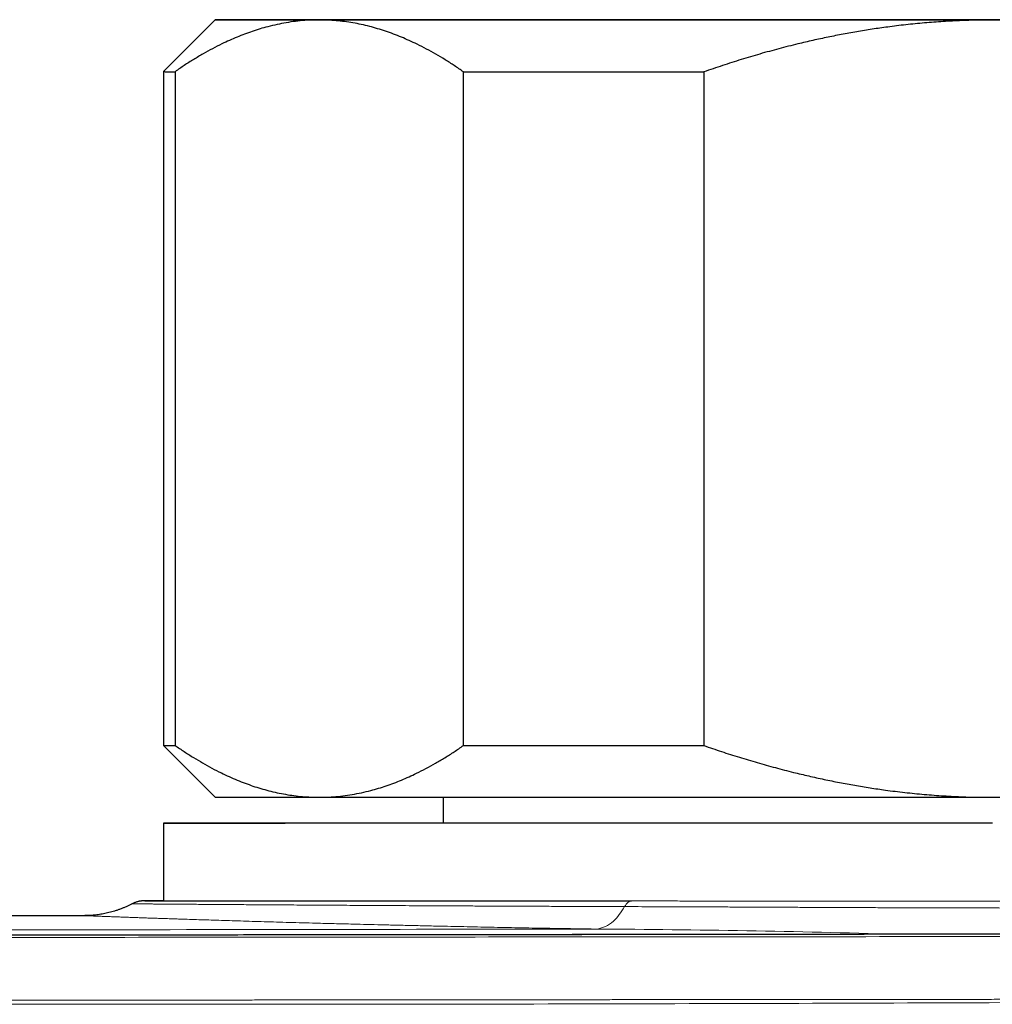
# Model space of a CAD drawing. Header units: millimetres. Extents: x 8 to 656, y 12 to 357.
# Tile 21 of 54: x 383 to 402, y 106 to 125. Entities that reach past the tile are written whole.
import ezdxf

# ---------------------------------------------------------------- set-up
doc = ezdxf.new("R2010")
doc.units = ezdxf.units.MM

msp = doc.modelspace()

# ---------------------------------------------------------------- linework, layer by layer
at = {"color": 7, "linetype": 'Continuous', "lineweight": 30}
for p, q in [((386.614, 124.83), (385.614, 123.83)), ((385.614, 123.83), (385.614, 110.83)), ((385.839, 123.829), (385.839, 110.829)), ((391.407, 110.827), (391.407, 123.827)), ((396.046, 123.827), (396.046, 110.827)), ((385.614, 110.83), (386.614, 109.83)), ((391.014, 109.827), (391.014, 109.33)), ((385.614, 109.33), (385.614, 107.83)), ((385.013, 107.772), (385.013, 107.772)), ((384.083, 107.543), (326.674, 107.543)), ((384.083, 107.543), (384.083, 107.543))]:
    msp.add_line(p, q, dxfattribs=at)
at = {"color": 7, "linetype": 'Continuous', "lineweight": 30, "flags": 128}
for points in [[(388.623, 124.831), (388.526, 124.831), (388.431, 124.831), (388.339, 124.831), (388.248, 124.831), (388.16, 124.831), (388.075, 124.831), (387.991, 124.831), (387.91, 124.831), (387.832, 124.831), (387.755, 124.831), (387.681, 124.831), (387.61, 124.831), (387.541, 124.831), (387.474, 124.831), (387.41, 124.831), (387.348, 124.831), (387.288, 124.831), (387.231, 124.831), (387.177, 124.831), (387.125, 124.831), (387.075, 124.83), (387.028, 124.83), (386.983, 124.83), (386.941, 124.83), (386.902, 124.83), (386.865, 124.83), (386.83, 124.83), (386.798, 124.83), (386.769, 124.83), (386.742, 124.83), (386.718, 124.83), (386.696, 124.83), (386.676, 124.83), (386.66, 124.83), (386.646, 124.83), (386.634, 124.83), (386.625, 124.83), (386.619, 124.83), (386.615, 124.83), (386.614, 124.83), (386.615, 124.83), (386.619, 124.83), (386.625, 124.83), (386.634, 124.83), (386.646, 124.829), (386.66, 124.829), (386.676, 124.829), (386.696, 124.829), (386.718, 124.829), (386.742, 124.829), (386.769, 124.829), (386.798, 124.829), (386.83, 124.829), (386.865, 124.829), (386.902, 124.829), (386.941, 124.829), (386.983, 124.829), (387.028, 124.829), (387.075, 124.829), (387.125, 124.829), (387.177, 124.829), (387.231, 124.829), (387.288, 124.829), (387.348, 124.829), (387.41, 124.829), (387.474, 124.829), (387.541, 124.829), (387.61, 124.829), (387.681, 124.829), (387.755, 124.828), (387.832, 124.828), (387.91, 124.828), (387.991, 124.828), (388.075, 124.828), (388.16, 124.828), (388.248, 124.828), (388.339, 124.828), (388.431, 124.828), (388.526, 124.828), (388.623, 124.828)], [(401.967, 124.833), (401.614, 124.833), (401.26, 124.833), (400.907, 124.833), (400.554, 124.833), (400.202, 124.833), (399.851, 124.833), (399.502, 124.833), (399.153, 124.833), (398.807, 124.832), (398.462, 124.832), (398.12, 124.832), (397.779, 124.832), (397.442, 124.832), (397.107, 124.832), (396.776, 124.832), (396.447, 124.832), (396.123, 124.832), (395.802, 124.832), (395.485, 124.832), (395.172, 124.832), (394.864, 124.832), (394.56, 124.832), (394.261, 124.832), (393.967, 124.832), (393.678, 124.832), (393.395, 124.832), (393.118, 124.832), (392.846, 124.832), (392.58, 124.832), (392.321, 124.832), (392.068, 124.832), (391.821, 124.832), (391.581, 124.832), (391.348, 124.832), (391.122, 124.831), (390.903, 124.831), (390.692, 124.831), (390.488, 124.831), (390.292, 124.831), (390.103, 124.831), (389.922, 124.831), (389.75, 124.831), (389.585, 124.831), (389.429, 124.831), (389.281, 124.831), (389.141, 124.831), (389.01, 124.831), (388.888, 124.831), (388.774, 124.831), (388.67, 124.831), (388.574, 124.83), (388.487, 124.83), (388.409, 124.83), (388.34, 124.83), (388.28, 124.83), (388.229, 124.83), (388.188, 124.83), (388.155, 124.83), (388.132, 124.83), (388.118, 124.83), (388.114, 124.83), (388.118, 124.83), (388.132, 124.83), (388.155, 124.829), (388.188, 124.829), (388.229, 124.829), (388.28, 124.829), (388.34, 124.829), (388.409, 124.829), (388.487, 124.829), (388.574, 124.829), (388.67, 124.829), (388.774, 124.829), (388.888, 124.829), (389.01, 124.829), (389.141, 124.829), (389.281, 124.829), (389.429, 124.828), (389.585, 124.828), (389.75, 124.828), (389.922, 124.828), (390.103, 124.828), (390.292, 124.828), (390.488, 124.828), (390.692, 124.828), (390.903, 124.828), (391.122, 124.828), (391.348, 124.828), (391.581, 124.828), (391.821, 124.828), (392.068, 124.828), (392.321, 124.828), (392.58, 124.828), (392.846, 124.828), (393.118, 124.827), (393.395, 124.827), (393.678, 124.827), (393.967, 124.827), (394.261, 124.827), (394.56, 124.827), (394.864, 124.827), (395.172, 124.827), (395.485, 124.827), (395.802, 124.827), (396.123, 124.827), (396.447, 124.827), (396.776, 124.827), (397.107, 124.827), (397.442, 124.827), (397.779, 124.827), (398.12, 124.827), (398.462, 124.827), (398.807, 124.827), (399.153, 124.827), (399.502, 124.827), (399.851, 124.827), (400.202, 124.827), (400.554, 124.827), (400.907, 124.827), (401.26, 124.827), (401.614, 124.827)], [(401.614, 124.833), (401.417, 124.833), (401.221, 124.833), (401.025, 124.833), (400.829, 124.833), (400.633, 124.833), (400.437, 124.833), (400.241, 124.833), (400.046, 124.833), (399.851, 124.833), (399.656, 124.833), (399.461, 124.833), (399.267, 124.833), (399.073, 124.833), (398.88, 124.833), (398.687, 124.833), (398.495, 124.833), (398.303, 124.833), (398.112, 124.833), (397.921, 124.833), (397.731, 124.833), (397.542, 124.833), (397.353, 124.833), (397.165, 124.833), (396.978, 124.833), (396.792, 124.833), (396.606, 124.833), (396.422, 124.833), (396.238, 124.833), (396.055, 124.833), (395.873, 124.833), (395.692, 124.833), (395.513, 124.833), (395.334, 124.833), (395.156, 124.833), (394.979, 124.833), (394.804, 124.833), (394.629, 124.833), (394.456, 124.832), (394.284, 124.832), (394.114, 124.832), (393.944, 124.832), (393.776, 124.832), (393.609, 124.832), (393.444, 124.832), (393.28, 124.832), (393.117, 124.832), (392.956, 124.832), (392.797, 124.832), (392.639, 124.832), (392.482, 124.832), (392.327, 124.832), (392.174, 124.832), (392.022, 124.832), (391.872, 124.832), (391.723, 124.832), (391.577, 124.832), (391.432, 124.832), (391.288, 124.832), (391.147, 124.832), (391.007, 124.832), (390.869, 124.832), (390.733, 124.832), (390.599, 124.832), (390.466, 124.832), (390.336, 124.832), (390.207, 124.832), (390.081, 124.832), (389.956, 124.832), (389.834, 124.832), (389.713, 124.832), (389.595, 124.832), (389.478, 124.832), (389.364, 124.832), (389.252, 124.831), (389.142, 124.831), (389.034, 124.831), (388.928, 124.831), (388.824, 124.831), (388.722, 124.831), (388.623, 124.831)], [(401.81, 124.833), (401.614, 124.833)], [(388.623, 124.828), (388.722, 124.828), (388.824, 124.828), (388.928, 124.828), (389.034, 124.828), (389.142, 124.828), (389.252, 124.828), (389.364, 124.828), (389.478, 124.828), (389.595, 124.828), (389.713, 124.828), (389.834, 124.828), (389.956, 124.828), (390.081, 124.828), (390.207, 124.828), (390.336, 124.828), (390.466, 124.828), (390.599, 124.828), (390.733, 124.828), (390.869, 124.827), (391.007, 124.827), (391.147, 124.827), (391.288, 124.827), (391.432, 124.827), (391.577, 124.827), (391.723, 124.827), (391.872, 124.827), (392.022, 124.827), (392.174, 124.827), (392.327, 124.827), (392.482, 124.827), (392.639, 124.827), (392.797, 124.827), (392.956, 124.827), (393.117, 124.827), (393.28, 124.827), (393.444, 124.827), (393.609, 124.827), (393.776, 124.827), (393.944, 124.827), (394.114, 124.827), (394.284, 124.827), (394.456, 124.827), (394.629, 124.827), (394.804, 124.827), (394.979, 124.827), (395.156, 124.827), (395.334, 124.827), (395.513, 124.827), (395.692, 124.827), (395.873, 124.827), (396.055, 124.827), (396.238, 124.827), (396.422, 124.827), (396.606, 124.827), (396.792, 124.827), (396.978, 124.827), (397.165, 124.827), (397.353, 124.827), (397.542, 124.827), (397.731, 124.827), (397.921, 124.827), (398.112, 124.827), (398.303, 124.827), (398.495, 124.827), (398.687, 124.827), (398.88, 124.827), (399.073, 124.827), (399.267, 124.827), (399.461, 124.827), (399.656, 124.827), (399.851, 124.827), (400.046, 124.827), (400.241, 124.827), (400.437, 124.827), (400.633, 124.827), (400.829, 124.827), (401.025, 124.827), (401.221, 124.827), (401.417, 124.827), (401.614, 124.827)], [(401.614, 124.827), (401.81, 124.827)], [(401.614, 124.827), (401.967, 124.827)], [(385.614, 123.83), (385.614, 123.83), (385.615, 123.83), (385.619, 123.83), (385.626, 123.83), (385.635, 123.83), (385.647, 123.829), (385.662, 123.829), (385.679, 123.829), (385.699, 123.829), (385.722, 123.829), (385.747, 123.829), (385.775, 123.829), (385.806, 123.829), (385.839, 123.829)], [(391.407, 123.827), (391.567, 123.827), (391.729, 123.827), (391.893, 123.827), (392.058, 123.827), (392.225, 123.827), (392.393, 123.827), (392.563, 123.827), (392.735, 123.827), (392.908, 123.827), (393.082, 123.827), (393.258, 123.827), (393.435, 123.827), (393.614, 123.827), (393.793, 123.827), (393.975, 123.827), (394.157, 123.827), (394.341, 123.827), (394.526, 123.827), (394.712, 123.827), (394.899, 123.827), (395.088, 123.827), (395.277, 123.827), (395.468, 123.827), (395.66, 123.827), (395.852, 123.827), (396.046, 123.827)], [(391.407, 110.827), (391.567, 110.827), (391.729, 110.827), (391.893, 110.827), (392.058, 110.827), (392.225, 110.827), (392.393, 110.827), (392.563, 110.827), (392.735, 110.827), (392.908, 110.827), (393.082, 110.827), (393.258, 110.827), (393.435, 110.827), (393.614, 110.827), (393.793, 110.827), (393.975, 110.827), (394.157, 110.827), (394.341, 110.827), (394.526, 110.827), (394.712, 110.827), (394.899, 110.827), (395.088, 110.827), (395.277, 110.827), (395.468, 110.827), (395.66, 110.827), (395.852, 110.827), (396.046, 110.827)], [(386.614, 109.83), (386.615, 109.83), (386.619, 109.83), (386.625, 109.83), (386.634, 109.83), (386.646, 109.829), (386.66, 109.829), (386.676, 109.829), (386.696, 109.829), (386.718, 109.829), (386.742, 109.829), (386.769, 109.829), (386.798, 109.829), (386.83, 109.829), (386.865, 109.829), (386.902, 109.829), (386.941, 109.829), (386.983, 109.829), (387.028, 109.829), (387.075, 109.829), (387.125, 109.829), (387.177, 109.829), (387.231, 109.829), (387.288, 109.829), (387.348, 109.829), (387.41, 109.829), (387.474, 109.829), (387.541, 109.829), (387.61, 109.829), (387.681, 109.829), (387.755, 109.828), (387.832, 109.828), (387.91, 109.828), (387.991, 109.828), (388.075, 109.828), (388.16, 109.828), (388.248, 109.828), (388.339, 109.828), (388.431, 109.828), (388.526, 109.828), (388.623, 109.828)], [(388.623, 109.828), (388.722, 109.828), (388.824, 109.828), (388.928, 109.828), (389.034, 109.828), (389.142, 109.828), (389.252, 109.828), (389.364, 109.828), (389.478, 109.828), (389.595, 109.828), (389.713, 109.828), (389.834, 109.828), (389.956, 109.828), (390.081, 109.828), (390.207, 109.828), (390.336, 109.828), (390.466, 109.828), (390.599, 109.828), (390.733, 109.828), (390.869, 109.827), (391.007, 109.827), (391.147, 109.827), (391.288, 109.827), (391.432, 109.827), (391.577, 109.827), (391.723, 109.827), (391.872, 109.827), (392.022, 109.827), (392.174, 109.827), (392.327, 109.827), (392.482, 109.827), (392.639, 109.827), (392.797, 109.827), (392.956, 109.827), (393.117, 109.827), (393.28, 109.827), (393.444, 109.827), (393.609, 109.827), (393.776, 109.827), (393.944, 109.827), (394.114, 109.827), (394.284, 109.827), (394.456, 109.827), (394.629, 109.827), (394.804, 109.827), (394.979, 109.827), (395.156, 109.827), (395.334, 109.827), (395.513, 109.827), (395.692, 109.827), (395.873, 109.827), (396.055, 109.827), (396.238, 109.827), (396.422, 109.827), (396.606, 109.827), (396.792, 109.827), (396.978, 109.827), (397.165, 109.827), (397.353, 109.827), (397.542, 109.827), (397.731, 109.827), (397.921, 109.827), (398.112, 109.827), (398.303, 109.827), (398.495, 109.827), (398.687, 109.827), (398.88, 109.827), (399.073, 109.827), (399.267, 109.827), (399.461, 109.827), (399.656, 109.827), (399.851, 109.827), (400.046, 109.827), (400.241, 109.827), (400.437, 109.827), (400.633, 109.827), (400.829, 109.827), (401.025, 109.827), (401.221, 109.827), (401.417, 109.827), (401.614, 109.827)], [(401.614, 109.827), (401.81, 109.827)], [(401.621, 109.326), (401.202, 109.326), (400.783, 109.326), (400.365, 109.326), (399.948, 109.326), (399.532, 109.326), (399.118, 109.326), (398.705, 109.326), (398.294, 109.326), (397.885, 109.326), (397.479, 109.326), (397.076, 109.326), (396.676, 109.326), (396.279, 109.327), (395.886, 109.327), (395.497, 109.327), (395.112, 109.327), (394.732, 109.327), (394.356, 109.327), (393.985, 109.327), (393.62, 109.327), (393.26, 109.327), (392.905, 109.327), (392.557, 109.327), (392.215, 109.327), (391.879, 109.327), (391.55, 109.327), (391.228, 109.327), (390.913, 109.327), (390.605, 109.327), (390.305, 109.327), (390.012, 109.327), (389.728, 109.327), (389.452, 109.328), (389.184, 109.328), (388.924, 109.328), (388.673, 109.328), (388.432, 109.328), (388.199, 109.328), (387.975, 109.328), (387.761, 109.328), (387.556, 109.328), (387.361, 109.328), (387.175, 109.328), (387, 109.328), (386.834, 109.328), (386.679, 109.328), (386.534, 109.329), (386.399, 109.329), (386.274, 109.329), (386.161, 109.329), (386.057, 109.329), (385.965, 109.329), (385.883, 109.329), (385.812, 109.329), (385.751, 109.329), (385.702, 109.329), (385.663, 109.329), (385.636, 109.33), (385.619, 109.33), (385.614, 109.33), (385.619, 109.33), (385.635, 109.33), (385.662, 109.33), (385.7, 109.33), (385.75, 109.33), (385.809, 109.33), (385.88, 109.33), (385.962, 109.33), (386.054, 109.33), (386.157, 109.331), (386.27, 109.331), (386.394, 109.331), (386.529, 109.331), (386.674, 109.331), (386.829, 109.331), (386.994, 109.331), (387.169, 109.331), (387.354, 109.331), (387.549, 109.331), (387.754, 109.331), (387.968, 109.331), (388.191, 109.332), (388.424, 109.332), (388.665, 109.332), (388.916, 109.332), (389.175, 109.332), (389.442, 109.332), (389.719, 109.332), (390.003, 109.332), (390.295, 109.332), (390.595, 109.332), (390.902, 109.332), (391.014, 109.332)]]:
    msp.add_lwpolyline(points, dxfattribs=at)
at = {"color": 7, "linetype": 'Continuous', "lineweight": 30}
msp.add_arc((385.819, 147.778), 36.949, 269.6814, 270.0314, dxfattribs=at)
at = {"color": 252, "linetype": 'Continuous', "lineweight": 0}
msp.add_arc((392.791, -127.364), 234.652, 88.29752, 89.7068, dxfattribs=at)
at = {"color": 7, "linetype": 'Continuous', "lineweight": 30}
for points, knots in [([(388.623, 124.828), (388.591, 124.828), (388.499, 124.827), (388.346, 124.819), (388.167, 124.802), (387.987, 124.776), (387.808, 124.741), (387.639, 124.701), (387.48, 124.656), (387.33, 124.608), (387.182, 124.555), (387.036, 124.497), (386.89, 124.434), (386.732, 124.361), (386.562, 124.274), (386.38, 124.174), (386.199, 124.066), (386.018, 123.952), (385.899, 123.87), (385.839, 123.829)], [0, 0, 0, 0, 0.034083, 0.097391, 0.160725, 0.224069, 0.287405, 0.350714, 0.403934, 0.457159, 0.510379, 0.562664, 0.614953, 0.667239, 0.733776, 0.800332, 0.866897, 0.933458, 1, 1, 1, 1]), ([(391.407, 123.827), (391.348, 123.867), (391.231, 123.948), (391.053, 124.061), (390.874, 124.168), (390.694, 124.267), (390.523, 124.355), (390.361, 124.431), (390.209, 124.497), (390.056, 124.557), (389.903, 124.612), (389.75, 124.66), (389.594, 124.704), (389.435, 124.741), (389.273, 124.773), (389.111, 124.797), (388.949, 124.815), (388.786, 124.826), (388.677, 124.827), (388.623, 124.828)], [0, 0, 0, 0, 0.065617, 0.131251, 0.19689, 0.26252, 0.328133, 0.383157, 0.438186, 0.49321, 0.547623, 0.602041, 0.656453, 0.71369, 0.770953, 0.828229, 0.885504, 0.942765, 1, 1, 1, 1]), ([(401.614, 124.827), (401.554, 124.826), (401.374, 124.826), (401.074, 124.818), (400.714, 124.801), (400.354, 124.775), (399.994, 124.741), (399.655, 124.7), (399.336, 124.656), (399.036, 124.608), (398.739, 124.555), (398.445, 124.496), (398.154, 124.434), (397.837, 124.36), (397.496, 124.273), (397.13, 124.172), (396.766, 124.064), (396.405, 123.949), (396.165, 123.867), (396.046, 123.827)], [0, 0, 0, 0, 0.031424, 0.094899, 0.158401, 0.221913, 0.285416, 0.348893, 0.402256, 0.455625, 0.508989, 0.561409, 0.613834, 0.666254, 0.732989, 0.799742, 0.866504, 0.933261, 1, 1, 1, 1]), ([(407.181, 123.827), (407.064, 123.867), (406.828, 123.947), (406.473, 124.06), (406.115, 124.167), (405.756, 124.266), (405.414, 124.354), (405.09, 124.43), (404.784, 124.496), (404.478, 124.556), (404.173, 124.611), (403.867, 124.659), (403.556, 124.702), (403.238, 124.74), (402.914, 124.771), (402.589, 124.796), (402.264, 124.813), (401.939, 124.824), (401.722, 124.826), (401.614, 124.827)], [0, 0, 0, 0, 0.065617, 0.131251, 0.19689, 0.26252, 0.328133, 0.383157, 0.438186, 0.49321, 0.547623, 0.602041, 0.656453, 0.71369, 0.770953, 0.828229, 0.885504, 0.942765, 1, 1, 1, 1]), ([(385.839, 110.829), (385.898, 110.789), (386.016, 110.708), (386.194, 110.595), (386.372, 110.489), (386.552, 110.389), (386.723, 110.302), (386.885, 110.225), (387.038, 110.159), (387.191, 110.099), (387.344, 110.044), (387.496, 109.996), (387.652, 109.953), (387.811, 109.915), (387.973, 109.884), (388.135, 109.859), (388.298, 109.841), (388.461, 109.83), (388.569, 109.829), (388.623, 109.828)], [0, 0, 0, 0, 0.065617, 0.131251, 0.19689, 0.26252, 0.328133, 0.383157, 0.438186, 0.49321, 0.547623, 0.602041, 0.656453, 0.71369, 0.770953, 0.828229, 0.885504, 0.942765, 1, 1, 1, 1]), ([(388.623, 109.828), (388.655, 109.828), (388.748, 109.829), (388.9, 109.837), (389.08, 109.854), (389.259, 109.88), (389.438, 109.915), (389.608, 109.955), (389.767, 110), (389.916, 110.048), (390.064, 110.101), (390.211, 110.159), (390.356, 110.222), (390.514, 110.296), (390.684, 110.382), (390.866, 110.483), (391.048, 110.59), (391.228, 110.705), (391.347, 110.786), (391.407, 110.827)], [0, 0, 0, 0, 0.034083, 0.097391, 0.160725, 0.224069, 0.287405, 0.350714, 0.403934, 0.457159, 0.510379, 0.562664, 0.614953, 0.667239, 0.733776, 0.800332, 0.866897, 0.933458, 1, 1, 1, 1]), ([(396.046, 110.827), (396.16, 110.787), (396.388, 110.709), (396.733, 110.6), (397.079, 110.496), (397.428, 110.398), (397.759, 110.313), (398.073, 110.238), (398.369, 110.173), (398.665, 110.113), (398.961, 110.058), (399.257, 110.01), (399.579, 109.963), (399.928, 109.919), (400.304, 109.882), (400.681, 109.854), (401.058, 109.835), (401.369, 109.827), (401.554, 109.827), (401.614, 109.827)], [0, 0, 0, 0, 0.063626, 0.127269, 0.190915, 0.254554, 0.318177, 0.37151, 0.424847, 0.47818, 0.530958, 0.583741, 0.636519, 0.702912, 0.769334, 0.835765, 0.902186, 0.968576, 1, 1, 1, 1]), ([(401.614, 109.827), (401.738, 109.827), (401.986, 109.829), (402.358, 109.844), (402.729, 109.866), (403.1, 109.899), (403.45, 109.937), (403.78, 109.981), (404.089, 110.028), (404.396, 110.081), (404.699, 110.14), (405, 110.203), (405.327, 110.278), (405.68, 110.366), (406.059, 110.47), (406.435, 110.581), (406.81, 110.699), (407.058, 110.784), (407.181, 110.827)], [0, 0, 0, 0, 0.065449, 0.130926, 0.196415, 0.261894, 0.327345, 0.382403, 0.437466, 0.492525, 0.54654, 0.60056, 0.654576, 0.723644, 0.792733, 0.861832, 0.930927, 1, 1, 1, 1]), ([(385.013, 107.773), (385.009, 107.771), (384.987, 107.759), (384.947, 107.74), (384.893, 107.715), (384.838, 107.691), (384.783, 107.67), (384.728, 107.65), (384.673, 107.632), (384.618, 107.616), (384.563, 107.602), (384.509, 107.589), (384.456, 107.578), (384.404, 107.569), (384.354, 107.562), (384.306, 107.556), (384.262, 107.551), (384.223, 107.548), (384.189, 107.546), (384.161, 107.545), (384.139, 107.544), (384.121, 107.544), (384.105, 107.544), (384.093, 107.543), (384.086, 107.543), (384.083, 107.543)], [0, 0, 0, 0, 0.013249, 0.075307, 0.136915, 0.198033, 0.258611, 0.318593, 0.377911, 0.436481, 0.494202, 0.55094, 0.606517, 0.660677, 0.713019, 0.762869, 0.809097, 0.850147, 0.884845, 0.913322, 0.936676, 0.956176, 0.972939, 0.987895, 1, 1, 1, 1]), ([(385.266, 107.83), (385.265, 107.83), (385.26, 107.83), (385.254, 107.83), (385.247, 107.83), (385.242, 107.83), (385.239, 107.83), (385.236, 107.83), (385.232, 107.83), (385.229, 107.829), (385.225, 107.829), (385.221, 107.829), (385.216, 107.829), (385.211, 107.829), (385.204, 107.828), (385.196, 107.827), (385.185, 107.826), (385.173, 107.825), (385.157, 107.822), (385.137, 107.818), (385.114, 107.813), (385.088, 107.805), (385.062, 107.795), (385.036, 107.785), (385.02, 107.777), (385.013, 107.773)], [0, 0, 0, 0, 0.045954, 0.234258, 0.429039, 0.544041, 0.62006, 0.679002, 0.712231, 0.736239, 0.75516, 0.770282, 0.782797, 0.793702, 0.803901, 0.814043, 0.824901, 0.837532, 0.853082, 0.872597, 0.895982, 0.921619, 0.948507, 0.976342, 1, 1, 1, 1]), ([(385.254, 107.83), (385.256, 107.83), (385.26, 107.83), (385.274, 107.829), (385.295, 107.829), (385.322, 107.829), (385.357, 107.829), (385.402, 107.829), (385.459, 107.829), (385.525, 107.829), (385.6, 107.829), (385.682, 107.829), (385.771, 107.829), (385.866, 107.829), (385.969, 107.829), (386.079, 107.829), (386.191, 107.829), (386.303, 107.828), (386.414, 107.828), (386.529, 107.828), (386.648, 107.828), (386.772, 107.828), (386.913, 107.828), (387.072, 107.828), (387.251, 107.828), (387.438, 107.828), (387.633, 107.828), (387.831, 107.828), (388.034, 107.828), (388.24, 107.828), (388.452, 107.828), (388.671, 107.828), (388.884, 107.828), (389.09, 107.827), (389.288, 107.827), (389.489, 107.827), (389.694, 107.827), (389.901, 107.827), (390.131, 107.827), (390.386, 107.827), (390.666, 107.827), (390.952, 107.827), (391.244, 107.827), (391.537, 107.827), (391.83, 107.827), (392.124, 107.827), (392.423, 107.827), (392.726, 107.827), (393.034, 107.827), (393.349, 107.827), (393.668, 107.827), (393.992, 107.827), (394.319, 107.827), (394.541, 107.827), (394.651, 107.827)], [0, 0, 0, 0, 0.008638, 0.025497, 0.042095, 0.058694, 0.075292, 0.0964, 0.117517, 0.138636, 0.159752, 0.18086, 0.201011, 0.22117, 0.241331, 0.26149, 0.281641, 0.298568, 0.315497, 0.332425, 0.34909, 0.365756, 0.382421, 0.403618, 0.424824, 0.446033, 0.467239, 0.488436, 0.5086, 0.528771, 0.548945, 0.569117, 0.58928, 0.606218, 0.623157, 0.640094, 0.656771, 0.673449, 0.690125, 0.711328, 0.73254, 0.753754, 0.774966, 0.796169, 0.81642, 0.836678, 0.856939, 0.877198, 0.897449, 0.917954, 0.938467, 0.958982, 0.979495, 1, 1, 1, 1]), ([(385.615, 107.83), (385.597, 107.83), (385.552, 107.83), (385.49, 107.83), (385.428, 107.83), (385.376, 107.83), (385.332, 107.83), (385.299, 107.83), (385.278, 107.83), (385.271, 107.83), (385.269, 107.83)], [0, 0, 0, 0, 0.100806, 0.246508, 0.392231, 0.537934, 0.683578, 0.822512, 0.961497, 1, 1, 1, 1]), ([(412.933, 107.203), (412.568, 107.202), (411.653, 107.201), (410.157, 107.198), (408.444, 107.196), (406.699, 107.193), (404.955, 107.191), (403.209, 107.189), (401.46, 107.186), (399.71, 107.184), (397.962, 107.182), (396.219, 107.18), (394.482, 107.178), (392.751, 107.176), (391.025, 107.174), (389.304, 107.172), (387.589, 107.171), (385.867, 107.169), (384.084, 107.168), (382.196, 107.166), (380.154, 107.165), (377.927, 107.163), (375.423, 107.161), (372.718, 107.159), (370.215, 107.158), (368.039, 107.156), (366.147, 107.155), (364.162, 107.153), (362.023, 107.151), (359.643, 107.149), (356.859, 107.147), (353.773, 107.144), (350.715, 107.141), (347.996, 107.139), (345.665, 107.137), (343.562, 107.135), (341.634, 107.133), (339.836, 107.132), (338.14, 107.131), (336.472, 107.13), (334.824, 107.129), (333.192, 107.128), (331.627, 107.127), (330.119, 107.127), (328.661, 107.126), (327.498, 107.126), (326.82, 107.126), (326.614, 107.125)], [0, 0, 0, 0, 0.012679, 0.031824, 0.052032, 0.072247, 0.092468, 0.112697, 0.132954, 0.153275, 0.17353, 0.193719, 0.213843, 0.233903, 0.2539, 0.273834, 0.293707, 0.313519, 0.333686, 0.35566, 0.379135, 0.404639, 0.433045, 0.466144, 0.49866, 0.520016, 0.541747, 0.564439, 0.588985, 0.616088, 0.647154, 0.68572, 0.723337, 0.753435, 0.780226, 0.804332, 0.826507, 0.847229, 0.866806, 0.885451, 0.905201, 0.924062, 0.942153, 0.959588, 0.976455, 0.992823, 1, 1, 1, 1])]:
    msp.add_open_spline(points, degree=3, knots=knots, dxfattribs=at)
at = {"color": 252, "linetype": 'Continuous', "lineweight": 0}
for points, knots in [([(394.519, 107.718), (394.419, 107.718), (394.219, 107.719), (393.922, 107.72), (393.608, 107.721), (393.278, 107.723), (392.933, 107.724), (392.593, 107.725), (392.258, 107.727), (391.935, 107.728), (391.623, 107.73), (391.322, 107.731), (391.026, 107.733), (390.768, 107.734), (390.545, 107.735), (390.325, 107.736), (390.079, 107.738), (389.807, 107.739), (389.541, 107.741), (389.28, 107.742), (389.025, 107.744), (388.777, 107.745), (388.536, 107.747), (388.302, 107.748), (388.081, 107.75), (387.872, 107.751), (387.675, 107.752), (387.485, 107.754), (387.302, 107.755), (387.125, 107.756), (386.95, 107.757), (386.779, 107.758), (386.611, 107.76), (386.449, 107.761), (386.292, 107.762), (386.142, 107.763), (386.001, 107.764), (385.87, 107.765), (385.75, 107.766), (385.639, 107.767), (385.542, 107.768), (385.458, 107.768), (385.384, 107.769), (385.317, 107.77), (385.256, 107.77), (385.2, 107.771), (385.148, 107.771), (385.103, 107.771), (385.067, 107.772), (385.039, 107.772), (385.02, 107.772), (385.012, 107.772), (385.013, 107.772), (385.013, 107.772)], [0, 0, 0, 0, 0.017762, 0.035526, 0.053288, 0.074676, 0.096073, 0.117474, 0.138871, 0.160259, 0.18051, 0.200766, 0.221022, 0.241273, 0.254852, 0.26843, 0.288772, 0.309116, 0.329457, 0.350011, 0.370575, 0.391145, 0.411714, 0.432279, 0.452832, 0.471796, 0.490769, 0.509747, 0.528724, 0.547697, 0.566662, 0.58701, 0.60736, 0.627708, 0.649148, 0.670594, 0.69204, 0.713479, 0.73421, 0.754944, 0.775675, 0.793529, 0.811387, 0.829248, 0.847107, 0.86496, 0.885368, 0.905778, 0.926186, 0.947688, 0.969197, 0.990706, 1, 1, 1, 1]), ([(385.269, 107.83), (385.264, 107.83), (385.253, 107.83), (385.245, 107.83), (385.243, 107.83), (385.247, 107.83), (385.252, 107.83), (385.254, 107.83)], [0, 0, 0, 0, 0.182052, 0.433819, 0.685493, 0.8969, 1, 1, 1, 1]), ([(394.651, 107.827), (394.769, 107.827), (395.004, 107.827), (395.361, 107.827), (395.721, 107.826), (396.085, 107.826), (396.433, 107.826), (396.763, 107.826), (397.076, 107.826), (397.389, 107.826), (397.702, 107.826), (398.014, 107.826), (398.334, 107.826), (398.664, 107.826), (399.002, 107.826), (399.341, 107.826), (399.681, 107.826), (400.022, 107.826), (400.361, 107.826), (400.697, 107.826), (401.031, 107.826), (401.365, 107.826), (401.699, 107.826), (402.015, 107.826), (402.312, 107.826), (402.592, 107.826), (402.87, 107.826), (403.147, 107.826), (403.422, 107.826), (403.72, 107.826), (404.041, 107.826), (404.385, 107.826), (404.727, 107.826), (405.068, 107.826), (405.403, 107.826), (405.732, 107.826), (406.055, 107.826), (406.376, 107.826), (406.694, 107.826), (407.011, 107.826), (407.326, 107.826), (407.638, 107.826), (407.948, 107.827), (408.255, 107.827), (408.563, 107.827), (408.873, 107.827), (409.185, 107.827), (409.492, 107.827), (409.797, 107.827), (409.996, 107.827), (410.096, 107.827)], [0, 0, 0, 0, 0.024094, 0.048198, 0.072305, 0.096409, 0.120502, 0.140768, 0.161037, 0.181303, 0.201203, 0.221105, 0.241005, 0.262296, 0.283597, 0.304901, 0.326207, 0.347507, 0.368798, 0.389537, 0.410282, 0.431029, 0.451774, 0.472512, 0.489906, 0.507302, 0.524696, 0.541872, 0.55905, 0.576226, 0.597828, 0.619437, 0.641049, 0.662658, 0.68426, 0.705001, 0.725748, 0.746497, 0.767244, 0.787984, 0.808725, 0.829473, 0.850223, 0.870971, 0.891712, 0.913365, 0.935025, 0.956687, 0.978347, 1, 1, 1, 1]), ([(393.981, 107.285), (393.907, 107.286), (393.756, 107.288), (393.529, 107.292), (393.301, 107.296), (393.058, 107.3), (392.802, 107.304), (392.532, 107.309), (392.265, 107.314), (392.001, 107.319), (391.74, 107.324), (391.481, 107.33), (391.226, 107.335), (390.958, 107.341), (390.678, 107.347), (390.388, 107.354), (390.103, 107.36), (389.823, 107.367), (389.547, 107.374), (389.305, 107.38), (389.094, 107.385), (388.913, 107.39), (388.734, 107.394), (388.529, 107.4), (388.298, 107.406), (388.045, 107.413), (387.799, 107.42), (387.56, 107.427), (387.327, 107.434), (387.104, 107.441), (386.89, 107.447), (386.686, 107.454), (386.488, 107.46), (386.298, 107.466), (386.114, 107.472), (385.954, 107.477), (385.815, 107.482), (385.694, 107.486), (385.578, 107.49), (385.461, 107.493), (385.345, 107.497), (385.23, 107.501), (385.12, 107.505), (385.016, 107.509), (384.917, 107.512), (384.814, 107.516), (384.711, 107.52), (384.608, 107.524), (384.515, 107.527), (384.432, 107.53), (384.358, 107.533), (384.294, 107.535), (384.238, 107.537), (384.19, 107.539), (384.15, 107.541), (384.121, 107.542), (384.1, 107.543), (384.088, 107.543), (384.082, 107.543), (384.083, 107.543), (384.083, 107.543)], [0, 0, 0, 0, 0.012451, 0.025452, 0.038463, 0.051475, 0.067281, 0.08309, 0.098899, 0.114706, 0.130595, 0.146487, 0.162379, 0.178269, 0.197185, 0.216103, 0.235019, 0.254014, 0.273012, 0.292007, 0.305227, 0.318447, 0.331679, 0.34491, 0.364889, 0.384871, 0.40485, 0.424921, 0.444995, 0.465066, 0.484587, 0.50411, 0.523631, 0.543236, 0.562844, 0.582449, 0.596881, 0.611314, 0.625762, 0.640209, 0.656396, 0.672585, 0.688772, 0.705005, 0.72124, 0.737473, 0.758136, 0.778799, 0.799503, 0.820208, 0.840039, 0.859869, 0.879737, 0.899604, 0.920437, 0.941281, 0.959012, 0.976745, 0.994476, 1, 1, 1, 1]), ([(393.992, 107.284), (394.099, 107.314), (394.289, 107.367), (394.449, 107.612), (394.519, 107.718)], [0, 0, 0, 0, 0.563998, 1, 1, 1, 1]), ([(410.253, 107.724), (410.158, 107.723), (409.967, 107.723), (409.677, 107.721), (409.39, 107.72), (409.106, 107.719), (408.82, 107.718), (408.527, 107.716), (408.227, 107.715), (407.925, 107.713), (407.614, 107.712), (407.294, 107.71), (406.966, 107.708), (406.636, 107.706), (406.301, 107.705), (405.963, 107.703), (405.622, 107.701), (405.28, 107.699), (404.937, 107.698), (404.593, 107.696), (404.251, 107.695), (403.912, 107.694), (403.575, 107.693), (403.238, 107.692), (402.898, 107.692), (402.557, 107.692), (402.213, 107.691), (401.87, 107.691), (401.52, 107.692), (401.164, 107.692), (400.802, 107.693), (400.44, 107.694), (400.079, 107.695), (399.719, 107.696), (399.36, 107.698), (399.003, 107.699), (398.654, 107.701), (398.315, 107.702), (397.985, 107.704), (397.657, 107.705), (397.339, 107.707), (397.031, 107.708), (396.734, 107.71), (396.438, 107.711), (396.118, 107.712), (395.775, 107.714), (395.409, 107.715), (395.078, 107.716), (394.782, 107.717), (394.607, 107.718), (394.519, 107.718)], [0, 0, 0, 0, 0.020314, 0.040629, 0.060943, 0.080049, 0.099156, 0.11916, 0.139168, 0.159177, 0.179181, 0.200373, 0.221569, 0.242765, 0.263956, 0.285468, 0.30698, 0.32834, 0.349706, 0.371072, 0.392432, 0.413095, 0.433763, 0.45443, 0.475093, 0.496024, 0.51696, 0.537896, 0.558828, 0.580898, 0.602974, 0.62505, 0.64712, 0.669139, 0.691163, 0.713187, 0.735205, 0.755749, 0.776296, 0.796844, 0.817387, 0.836286, 0.855187, 0.874089, 0.892988, 0.916895, 0.940806, 0.964714, 0.982357, 1, 1, 1, 1]), ([(412.933, 107.203), (412.733, 107.202), (411.734, 107.201), (409.936, 107.198), (407.538, 107.194), (405.139, 107.191), (402.741, 107.188), (400.076, 107.184), (397.411, 107.181), (394.745, 107.178), (392.346, 107.175), (389.681, 107.173), (386.748, 107.17), (383.815, 107.167), (381.149, 107.165), (378.216, 107.163), (374.75, 107.161), (370.75, 107.158), (367.284, 107.155), (364.35, 107.153), (361.769, 107.151), (358.822, 107.148), (355.51, 107.145), (351.89, 107.142), (348.148, 107.139), (344.652, 107.136), (341.523, 107.133), (339.069, 107.131), (336.922, 107.13), (334.836, 107.129), (332.504, 107.127), (330.234, 107.126), (328.27, 107.126), (327.166, 107.125), (326.614, 107.125)], [0, 0, 0, 0, 0.006949, 0.034744, 0.062539, 0.090334, 0.118129, 0.145924, 0.182985, 0.21078, 0.238575, 0.266371, 0.303432, 0.340493, 0.368289, 0.396085, 0.442415, 0.488745, 0.535074, 0.562875, 0.590675, 0.624785, 0.66529, 0.705796, 0.750565, 0.795334, 0.827312, 0.859291, 0.88061, 0.901929, 0.931776, 0.961624, 0.980812, 1, 1, 1, 1]), ([(345.614, 107.235), (350.293, 107.238), (359.651, 107.243), (375.78, 107.259), (387.223, 107.275), (393.991, 107.285)], [0, 0, 0, 0, 0.290058, 0.580115, 1, 1, 1, 1]), ([(326.614, 107.08), (327.293, 107.08), (328.653, 107.081), (330.692, 107.081), (332.731, 107.082), (334.77, 107.083), (336.81, 107.084), (338.849, 107.086), (340.888, 107.087), (342.926, 107.089), (344.965, 107.091), (347.004, 107.093), (349.043, 107.095), (351.776, 107.097), (355.204, 107.101), (359.326, 107.104), (363.963, 107.108), (369.116, 107.112), (374.783, 107.116), (379.948, 107.121), (384.611, 107.125), (388.772, 107.129), (392.934, 107.133), (397.095, 107.136), (401.257, 107.14), (405.02, 107.143), (408.385, 107.145), (411.352, 107.147), (414.318, 107.148), (416.296, 107.149), (417.285, 107.15)], [0, 0, 0, 0, 0.022486, 0.044972, 0.067458, 0.089945, 0.112432, 0.134919, 0.157407, 0.179894, 0.202382, 0.22487, 0.247357, 0.269844, 0.31531, 0.360777, 0.406244, 0.468745, 0.531246, 0.593747, 0.639645, 0.685543, 0.731442, 0.77734, 0.823238, 0.869136, 0.901852, 0.934568, 0.967284, 1, 1, 1, 1]), ([(326.614, 105.869), (326.941, 105.869), (327.595, 105.869), (328.573, 105.869), (329.544, 105.869), (330.508, 105.87), (331.464, 105.87), (332.392, 105.87), (333.293, 105.871), (334.168, 105.871), (335.036, 105.872), (335.897, 105.872), (336.83, 105.873), (337.836, 105.873), (338.914, 105.874), (339.988, 105.875), (341.061, 105.876), (342.134, 105.877), (343.211, 105.878), (344.214, 105.878), (345.145, 105.879), (346.005, 105.88), (346.872, 105.881), (347.747, 105.882), (348.625, 105.883), (349.507, 105.883), (350.393, 105.884), (351.287, 105.885), (352.086, 105.886), (352.789, 105.887), (353.392, 105.887), (353.995, 105.888), (354.596, 105.888), (355.192, 105.889), (355.771, 105.889), (356.333, 105.89), (356.875, 105.89), (357.41, 105.891), (357.939, 105.891), (358.52, 105.892), (359.155, 105.892), (359.845, 105.893), (360.53, 105.894), (361.213, 105.894), (361.898, 105.895), (362.538, 105.895), (363.134, 105.896), (363.687, 105.896), (364.248, 105.896), (364.817, 105.897), (365.396, 105.897), (365.952, 105.898), (366.484, 105.898), (366.988, 105.899), (367.495, 105.899), (367.939, 105.899), (368.317, 105.9), (368.63, 105.9), (368.939, 105.9), (369.243, 105.9), (369.541, 105.901), (369.833, 105.901), (370.117, 105.901), (370.393, 105.901), (370.662, 105.901), (370.922, 105.902), (371.173, 105.902), (371.416, 105.902), (371.653, 105.902), (371.906, 105.902), (372.174, 105.903), (372.458, 105.903), (372.735, 105.903), (373.006, 105.903), (373.297, 105.904), (373.608, 105.904), (373.939, 105.904), (374.271, 105.904), (374.604, 105.905), (374.939, 105.905), (375.269, 105.905), (375.595, 105.906), (375.999, 105.906), (376.482, 105.906), (377.044, 105.907), (377.601, 105.907), (378.156, 105.908), (378.677, 105.908), (379.164, 105.909), (379.62, 105.909), (380.08, 105.91), (380.512, 105.91), (380.917, 105.91), (381.295, 105.911), (381.679, 105.911), (382.026, 105.911), (382.335, 105.912), (382.606, 105.912), (382.881, 105.912), (383.162, 105.912), (383.448, 105.913), (383.736, 105.913), (384.024, 105.913), (384.314, 105.913), (384.611, 105.914), (384.917, 105.914), (385.222, 105.914), (385.525, 105.914), (385.828, 105.915), (386.138, 105.915), (386.457, 105.915), (386.783, 105.916), (387.118, 105.916), (387.471, 105.916), (387.843, 105.917), (388.234, 105.917), (388.63, 105.917), (389.031, 105.918), (389.451, 105.918), (389.888, 105.918), (390.34, 105.919), (390.789, 105.919), (391.235, 105.92), (391.675, 105.92), (392.108, 105.92), (392.533, 105.921), (392.944, 105.921), (393.34, 105.922), (393.721, 105.922), (394.095, 105.922), (394.462, 105.923), (394.821, 105.923), (395.193, 105.923), (395.579, 105.924), (395.976, 105.924), (396.365, 105.924), (396.749, 105.925), (397.128, 105.925), (397.501, 105.925), (397.868, 105.926), (398.228, 105.926), (398.583, 105.926), (398.931, 105.926), (399.318, 105.927), (399.743, 105.927), (400.206, 105.927), (400.659, 105.928), (401.105, 105.928), (401.541, 105.929), (401.967, 105.929), (402.386, 105.929), (402.798, 105.93), (403.245, 105.93), (403.726, 105.93), (404.24, 105.931), (404.748, 105.931), (405.25, 105.931), (405.797, 105.932), (406.39, 105.932), (407.028, 105.933), (407.732, 105.933), (408.502, 105.934), (409.34, 105.934), (410.176, 105.935), (410.92, 105.935), (411.572, 105.935), (412.134, 105.936), (412.699, 105.936), (413.269, 105.936), (413.845, 105.937), (414.385, 105.937), (414.889, 105.937), (415.358, 105.937), (415.833, 105.938), (416.316, 105.938), (416.807, 105.938), (417.137, 105.938), (417.304, 105.938)], [0, 0, 0, 0, 0.010831, 0.021621, 0.032341, 0.042972, 0.053503, 0.06393, 0.073667, 0.083315, 0.092881, 0.102373, 0.1118, 0.123746, 0.135626, 0.147463, 0.159282, 0.171109, 0.182971, 0.194894, 0.204303, 0.213779, 0.223334, 0.232979, 0.242723, 0.252394, 0.262164, 0.272026, 0.281962, 0.288614, 0.295274, 0.301926, 0.308554, 0.315138, 0.321657, 0.327725, 0.333708, 0.339607, 0.345427, 0.351178, 0.358848, 0.366439, 0.373981, 0.381507, 0.389051, 0.396645, 0.402671, 0.408765, 0.414944, 0.42122, 0.4276, 0.434087, 0.439609, 0.445183, 0.450782, 0.45637, 0.459858, 0.463313, 0.466723, 0.470077, 0.473366, 0.476581, 0.479717, 0.482767, 0.485731, 0.488612, 0.491361, 0.494037, 0.496645, 0.499191, 0.502406, 0.505534, 0.508584, 0.511563, 0.514479, 0.518213, 0.521861, 0.525434, 0.52919, 0.532881, 0.536517, 0.540104, 0.543652, 0.549906, 0.556085, 0.56222, 0.568338, 0.574466, 0.579444, 0.584459, 0.589527, 0.594665, 0.598761, 0.602921, 0.607154, 0.611473, 0.614406, 0.617387, 0.620422, 0.623515, 0.626673, 0.629902, 0.633018, 0.63621, 0.639487, 0.642856, 0.646325, 0.64957, 0.652904, 0.656328, 0.659842, 0.663444, 0.667131, 0.6709, 0.675132, 0.679443, 0.683821, 0.68825, 0.692712, 0.697709, 0.702701, 0.707665, 0.712582, 0.717436, 0.722214, 0.726908, 0.731513, 0.735803, 0.740008, 0.74413, 0.748171, 0.752131, 0.756013, 0.760494, 0.764877, 0.769166, 0.773368, 0.777569, 0.781689, 0.785732, 0.789703, 0.793606, 0.797445, 0.801224, 0.80642, 0.811513, 0.816512, 0.821425, 0.826257, 0.830932, 0.83554, 0.840088, 0.84458, 0.850324, 0.85599, 0.861586, 0.86712, 0.872599, 0.8797, 0.886731, 0.893707, 0.902982, 0.912209, 0.921416, 0.930633, 0.936799, 0.942992, 0.949224, 0.955504, 0.961846, 0.968261, 0.973363, 0.978527, 0.983761, 0.989077, 0.994488, 1, 1, 1, 1]), ([(417.304, 105.927), (416.604, 105.925), (415.204, 105.92), (413.104, 105.912), (410.654, 105.902), (407.855, 105.89), (404.355, 105.875), (400.506, 105.86), (396.255, 105.846), (391.952, 105.836), (388.08, 105.832), (384.693, 105.834), (381.789, 105.839), (378.885, 105.846), (375.981, 105.854), (373.077, 105.86), (369.689, 105.864), (365.818, 105.861), (361.946, 105.854), (358.558, 105.848), (355.412, 105.842), (352.025, 105.839), (348.718, 105.837), (345.733, 105.836), (343.072, 105.837), (340.571, 105.837), (338.232, 105.838), (336.054, 105.838), (333.875, 105.839), (331.858, 105.839), (330.003, 105.84), (328.308, 105.84), (327.178, 105.84), (326.614, 105.84)], [0, 0, 0, 0, 0.023151, 0.046302, 0.069453, 0.104179, 0.138906, 0.185208, 0.231511, 0.279541, 0.32757, 0.35959, 0.39161, 0.42363, 0.45565, 0.48767, 0.51969, 0.56772, 0.61575, 0.64777, 0.67979, 0.719815, 0.75984, 0.789192, 0.818543, 0.847895, 0.871911, 0.895927, 0.919943, 0.943959, 0.962639, 0.98132, 1, 1, 1, 1])]:
    msp.add_open_spline(points, degree=3, knots=knots, dxfattribs=at)
msp.add_open_spline([(394.651, 107.827), (394.627, 107.822), (394.579, 107.812), (394.539, 107.749), (394.519, 107.718)], degree=3, dxfattribs=at)

doc.saveas('drawing.dxf')
